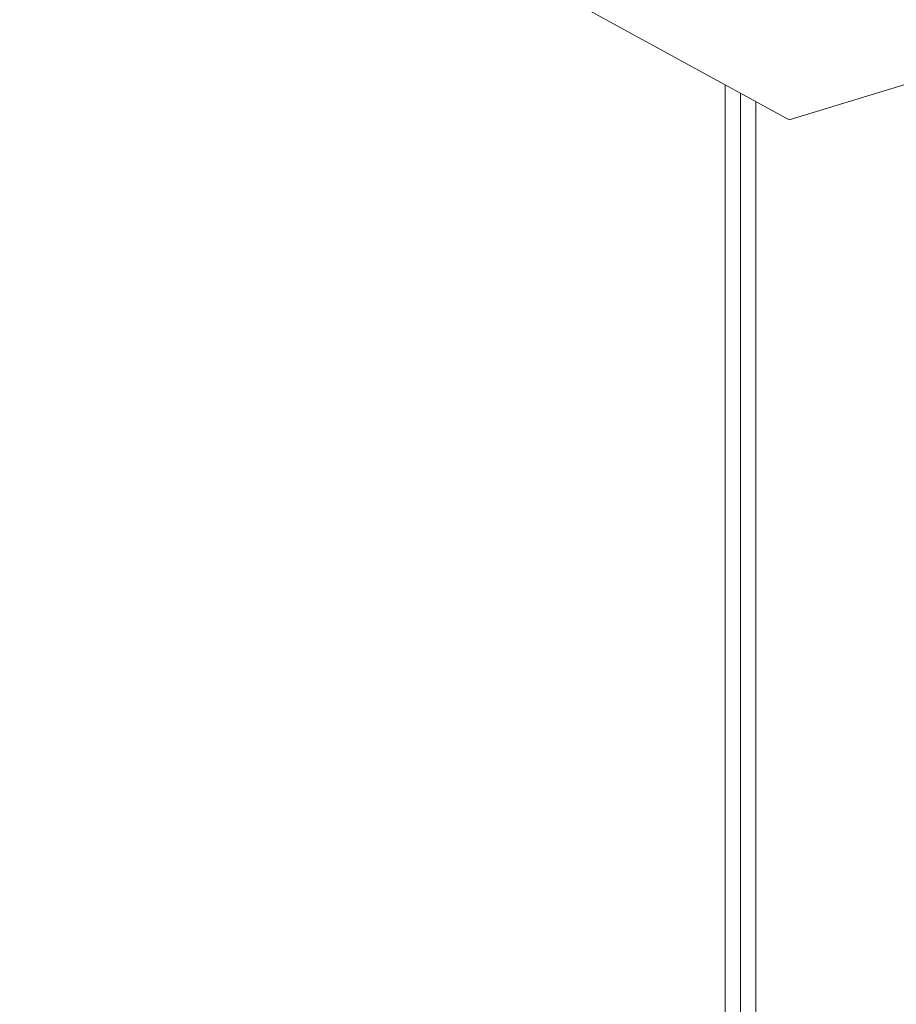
# Model space of a CAD drawing. Header units: millimetres. Extents: x 2016 to 102618, y -16590 to 68005.
# Tile 78 of 256: x 13286 to 13571, y 55407 to 55728. Entities that reach past the tile are written whole.
import ezdxf

# ---------------------------------------------------------------- set-up
doc = ezdxf.new("R2010")
doc.units = ezdxf.units.MM
for name, color, linetype, lineweight in [('A-GENM', 13, 'Continuous', 13), ('G-IMPT', 8, 'Continuous', 5), ('L-PLNT', 71, 'Continuous', 13)]:
    doc.layers.add(name, color=color, linetype=linetype, lineweight=lineweight)

# ---------------------------------------------------------------- blocks, each defined once
blk = doc.blocks.new('Enscape AssetDefinition - Palm 14 - Enscape AssetDefinition - Palm 14-991509-00 Begane grond')
at = {"layer": 'L-PLNT'}
for p, q in [((-599.41, -744.8), (-348.73, -882.41)), ((-348.73, -882.41), (-241.68, -849.82))]:
    blk.add_line(p, q, dxfattribs=at)
blk = doc.blocks.new('Glijbanen_geen_host - 2019220_glijbaan_2020_08_26_no bolts2_dwg-4658142-00 Begane grond')
at = {"layer": 'G-IMPT'}
for p, q in [((12026, 70915.39), (12026, 71706.87)), ((12031, 71704.12), (12031, 70905.25)), ((12031, 70905.25), (12031, 71704.12)), ((12036, 71701.38), (12036, 70904.9))]:
    blk.add_line(p, q, dxfattribs=at)
blk = doc.blocks.new('Glijbanen_geen_host - Glijbanen_geen_host-4648188-00 Begane grond')
blk.add_blockref('Glijbanen_geen_host - 2019220_glijbaan_2020_08_26_no bolts2_dwg-4658142-00 Begane grond', (0, 0))

msp = doc.modelspace()

# ---------------------------------------------------------------- block references
at = {"layer": 'A-GENM'}
msp.add_blockref('Glijbanen_geen_host - Glijbanen_geen_host-4648188-00 Begane grond', (1489.7, -16000), dxfattribs=at)
at = {"layer": 'L-PLNT'}
msp.add_blockref('Enscape AssetDefinition - Palm 14 - Enscape AssetDefinition - Palm 14-991509-00 Begane grond', (13885.23, 56577.86), dxfattribs=at)

doc.saveas('drawing.dxf')
